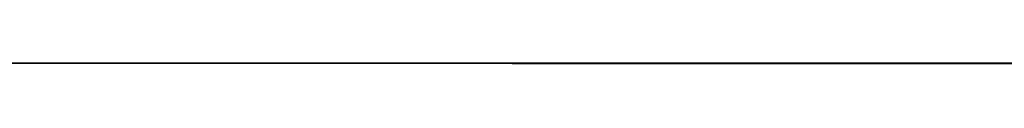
# Model space of a CAD drawing. Header units: millimetres. Extents: x 18084 to 47233, y 38174 to 56392.
# Tile 246 of 251: x 26255.8557 to 26264.5152, y 53712.7449 to 53712.7672. Entities that reach past the tile are written whole.
import ezdxf

# ---------------------------------------------------------------- set-up
doc = ezdxf.new("R2010")
doc.units = ezdxf.units.MM
doc.header["$LTSCALE"] = 100
doc.layers.add('45', color=7, linetype='Continuous')

msp = doc.modelspace()

# ---------------------------------------------------------------- linework, layer by layer
at = {"layer": '45', "color": 7}
msp.add_line((26267.5041, 53712.7617), (26250.8272, 53712.7672), dxfattribs=at)
msp.add_line((26267.5041, 53712.7617), (26250.8272, 53712.7672), dxfattribs=at)
at = {"layer": '45', "color": 59}
for p, q in [((26250.8272, 53712.7672), (26286.8331, 53712.7449)), ((26286.8331, 53712.7449), (26250.8272, 53712.7672)), ((26250.8272, 53712.7672), (26286.8331, 53712.7449)), ((26286.8331, 53712.7449), (26250.8272, 53712.7672))]:
    msp.add_line(p, q, dxfattribs=at)

doc.saveas('drawing.dxf')
